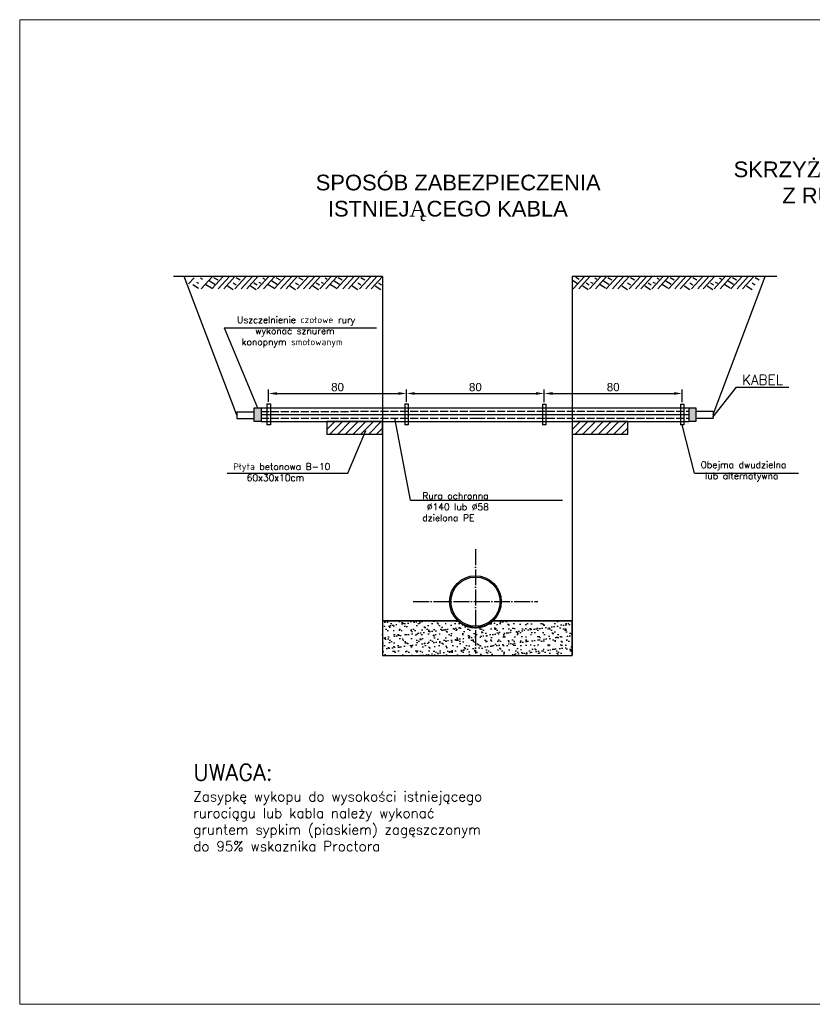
# Model space of a CAD drawing. Header units: millimetres. Extents: x 5659 to 8684, y 1431 to 2118.
# Tile 49 of 53: x 7356 to 7595, y 1821 to 2118. Entities that reach past the tile are written whole.
import ezdxf

# ---------------------------------------------------------------- set-up
doc = ezdxf.new("R2010")
doc.units = ezdxf.units.MM
doc.linetypes.add('ACAD_ISO02W100', pattern=[15, 12, -3])
doc.linetypes.add('ACAD_ISO04W100', pattern=[30, 24, -3, 0, -3])
doc.layers.get('Defpoints').update_dxf_attribs({"color": 1, "lineweight": 13})
doc.layers.add('cienka', color=7, linetype='Continuous')
doc.layers.add('WYMIAR', color=7, linetype='Continuous', lineweight=15)
doc.styles.add('romans', font='simplex.shx')
doc.styles.get("Standard").update_dxf_attribs({"font": 'arial.ttf'})
doc.dimstyles.new('ISO-25', dxfattribs={"dimtxt": 2.5, "dimasz": 2.5, "dimexe": 1.25, "dimexo": 0.625, "dimtad": 1, "dimtxsty": 'Standard', "dimcen": 2.5, "dimadec": 0, "dimazin": 0, "dimtfac": 1, "dimtmove": 0, "dimatfit": 3, "dimfxl": 0, "dimarcsym": 0})

# ---------------------------------------------------------------- blocks, each defined once
blk = doc.blocks.new('*D2')
at = {"layer": 'cienka', "color": 0, "lineweight": -2, "transparency": 16777216}
for p, q in [((7472.99, 2002.9), (7472.99, 2006.69)), ((7475.49, 2005.44), (7512.05, 2005.44)), ((7514.55, 2002.8), (7514.55, 2006.69))]:
    blk.add_line(p, q, dxfattribs=at)
at = {"layer": 'cienka', "color": 0, "transparency": 16777216}
for points in [[(7475.49, 2005.86), (7475.49, 2005.03), (7472.99, 2005.44)], [(7512.05, 2005.86), (7512.05, 2005.03), (7514.55, 2005.44)]]:
    blk.add_solid(points, dxfattribs=at)
at = {"layer": 'Defpoints', "color": 0, "transparency": 16777216}
for p in [(7514.55, 2005.44), (7472.99, 2002.27), (7514.55, 2002.18)]:
    blk.add_point(p, dxfattribs=at)
at = {"layer": 'cienka', "color": 0, "transparency": 16777216, "insert": (7493.77, 2007.35), "char_height": 2.5, "attachment_point": 5}
blk.add_mtext('80', dxfattribs=at)
blk = doc.blocks.new('*D3')
at = {"layer": 'cienka', "color": 0, "lineweight": -2, "transparency": 16777216}
for p, q in [((7431.39, 2002.9), (7431.39, 2006.69)), ((7433.89, 2005.44), (7470.49, 2005.44)), ((7472.99, 2002.9), (7472.99, 2006.69))]:
    blk.add_line(p, q, dxfattribs=at)
at = {"layer": 'cienka', "color": 0, "transparency": 16777216}
for points in [[(7433.89, 2005.86), (7433.89, 2005.03), (7431.39, 2005.44)], [(7470.49, 2005.86), (7470.49, 2005.03), (7472.99, 2005.44)]]:
    blk.add_solid(points, dxfattribs=at)
at = {"layer": 'Defpoints', "color": 0, "transparency": 16777216}
for p in [(7472.99, 2005.44), (7431.39, 2002.27), (7472.99, 2002.27)]:
    blk.add_point(p, dxfattribs=at)
at = {"layer": 'cienka', "color": 0, "transparency": 16777216, "insert": (7452.19, 2007.35), "char_height": 2.5, "attachment_point": 5}
blk.add_mtext('80', dxfattribs=at)
blk = doc.blocks.new('*D4')
at = {"layer": 'cienka', "color": 0, "lineweight": -2, "transparency": 16777216}
for p, q in [((7514.55, 2002.8), (7514.55, 2006.69)), ((7517.05, 2005.44), (7553.65, 2005.44)), ((7556.15, 2002.8), (7556.15, 2006.69))]:
    blk.add_line(p, q, dxfattribs=at)
at = {"layer": 'cienka', "color": 0, "transparency": 16777216}
for points in [[(7517.05, 2005.86), (7517.05, 2005.03), (7514.55, 2005.44)], [(7553.65, 2005.86), (7553.65, 2005.03), (7556.15, 2005.44)]]:
    blk.add_solid(points, dxfattribs=at)
at = {"layer": 'Defpoints', "color": 0, "transparency": 16777216}
for p in [(7556.15, 2005.44), (7514.55, 2002.18), (7556.15, 2002.18)]:
    blk.add_point(p, dxfattribs=at)
at = {"layer": 'cienka', "color": 0, "transparency": 16777216, "insert": (7535.35, 2007.35), "char_height": 2.5, "attachment_point": 5}
blk.add_mtext('80', dxfattribs=at)

msp = doc.modelspace()

# ---------------------------------------------------------------- hatches: boundary and pattern name
for points in [[(7427.036, 2001.137), (7429.116, 2001.137), (7429.116, 1996.977), (7427.036, 1996.977)], [(7558.23, 2001.137), (7560.31, 2001.137), (7560.31, 1996.977), (7558.23, 1996.977)]]:
    msp.add_hatch(color=0).paths.add_polyline_path(points)
h = msp.add_hatch()
h.set_pattern_fill('AR-SAND', color=0, scale=0.052, style=0)
h.set_pattern_definition([(37.5, (5131.9926, 2479.44), (-0.0832016, 2.5449488), [0, -2.007616, 0, -2.24536, 0, -2.1463]), (7.5, (5131.9926, 2479.44), (2.337521, 3.7274905), [0, -1.083056, 0, -1.809496, 0, -0.69342]), (327.5, (5130.368, 2479.44), (4.1131603, 0.0074734), [0, -0.6604, 0, -2.37744, 0, -3.10388]), (317.5, (5130.368, 2479.44), (3.9704936, 1.1592325), [0, -0.3302, 0, -1.558544, 0, -1.78308])])
edge = h.paths.add_edge_path()
edge.add_line((7488.505, 1936.836), (7465.748, 1936.836))
edge.add_line((7465.748, 1936.836), (7465.748, 1926.436))
edge.add_line((7465.748, 1926.436), (7522.948, 1926.436))
edge.add_line((7522.948, 1926.436), (7522.948, 1936.836))
edge.add_line((7522.948, 1936.836), (7499.133, 1936.836))
edge.add_arc((7493.819, 1942.546), 7.8, 227.05945, 312.94055, ccw=False)
at = {"layer": 'cienka'}
h = msp.add_hatch(dxfattribs=at)
h.set_pattern_fill('ANSI31', color=0, scale=0.52, style=0)
h.set_pattern_definition([(45, (5131.9926, 2479.44), (-1.1674333, 1.1674333), [])])
h.paths.add_polyline_path([(7465.748, 1996.977), (7448.967, 1996.977), (7448.967, 1993.177), (7465.748, 1993.177)])
h = msp.add_hatch(dxfattribs=at)
h.set_pattern_fill('ANSI31', color=0, scale=0.52, style=0)
h.set_pattern_definition([(45, (5205.9733, 2479.44), (-1.1674333, 1.1674333), [])])
h.paths.add_polyline_path([(7539.729, 1996.977), (7522.948, 1996.977), (7522.948, 1993.177), (7539.729, 1993.177)])

# ---------------------------------------------------------------- linework, layer by layer
at = {"color": 0}
for p, q in [((7465.748, 2040.757), (7402.692, 2040.757)), ((7465.748, 2040.757), (7465.748, 1926.436)), ((7522.948, 2040.757), (7522.948, 1926.436)), ((7584.693, 2040.757), (7522.948, 2040.757)), ((7584.693, 2040.757), (7522.948, 2040.757)), ((7522.948, 2015.088), (7522.948, 1926.436)), ((7430.872, 2002.272), (7430.872, 1996.032)), ((7430.872, 2002.272), (7431.912, 2002.272)), ((7431.912, 2002.272), (7431.912, 1996.032)), ((7472.472, 2002.272), (7472.472, 1996.032)), ((7472.472, 2002.272), (7473.512, 2002.272)), ((7473.512, 2002.272), (7473.512, 1996.032)), ((7514.028, 2002.177), (7514.028, 1995.937)), ((7514.028, 2002.177), (7515.068, 2002.177)), ((7515.068, 2002.177), (7515.068, 1995.937)), ((7555.628, 2002.177), (7555.628, 1995.937)), ((7555.628, 2002.177), (7556.668, 2002.177)), ((7556.668, 2002.177), (7556.668, 1995.937)), ((7421.836, 1999.952), (7427.036, 1999.952)), ((7421.836, 1999.952), (7421.836, 1997.872)), ((7429.116, 2001.137), (7494.348, 2001.137)), ((7429.116, 1999.057), (7494.348, 1999.057)), ((7465.748, 2001.137), (7522.948, 2001.137)), ((7465.748, 1999.057), (7522.948, 1999.057)), ((7494.348, 2001.137), (7558.23, 2001.137)), ((7494.348, 1999.057), (7558.23, 1999.057)), ((7560.31, 2000.097), (7565.51, 2000.097)), ((7565.51, 2000.097), (7565.51, 1998.017)), ((7421.836, 1997.872), (7427.036, 1997.872)), ((7429.116, 1996.977), (7494.348, 1996.977)), ((7431.912, 1996.032), (7430.872, 1996.032)), ((7465.748, 1996.977), (7522.948, 1996.977)), ((7473.512, 1996.032), (7472.472, 1996.032)), ((7494.348, 1996.977), (7558.23, 1996.977)), ((7515.068, 1995.937), (7514.028, 1995.937)), ((7556.668, 1995.937), (7555.628, 1995.937)), ((7560.31, 1998.017), (7565.51, 1998.017)), ((7465.748, 1936.836), (7488.505, 1936.836)), ((7488.505, 1936.836), (7465.748, 1936.836)), ((7465.748, 1936.836), (7465.748, 1926.436)), ((7499.133, 1936.836), (7522.948, 1936.836)), ((7522.948, 1936.836), (7499.133, 1936.836)), ((7522.948, 1926.436), (7522.948, 1936.836)), ((7465.748, 1926.436), (7522.948, 1926.436)), ((7465.748, 1926.436), (7522.948, 1926.436))]:
    msp.add_line(p, q, dxfattribs=at)
for points in [[(7427.036, 2001.137), (7429.116, 2001.137), (7429.116, 1996.977), (7427.036, 1996.977)], [(7558.23, 2001.137), (7560.31, 2001.137), (7560.31, 1996.977), (7558.23, 1996.977)], [(7465.748, 1996.977), (7448.967, 1996.977), (7448.967, 1993.177), (7465.748, 1993.177)], [(7539.729, 1996.977), (7522.948, 1996.977), (7522.948, 1993.177), (7539.729, 1993.177)]]:
    msp.add_lwpolyline(points, close=True, dxfattribs=at)
for radius in [7.8, 7.41]:
    msp.add_circle((7493.792, 1942.652), radius, dxfattribs=at)
msp.add_arc((7493.819, 1942.546), 7.8, 227.05945, 312.94055, dxfattribs=at)
at = {"layer": 'cienka', "color": 0}
for p, q in [((7421.836, 1998.912), (7405.911, 2040.757)), ((7414.425, 2040.757), (7411.05, 2037.023)), ((7417.674, 2040.757), (7414.299, 2037.023)), ((7414.787, 2040.468), (7416.017, 2039.731)), ((7419.544, 2040.757), (7416.169, 2037.023)), ((7421.21, 2040.757), (7417.834, 2037.023)), ((7424.604, 2040.757), (7421.229, 2037.023)), ((7421.622, 2040.468), (7422.852, 2039.731)), ((7426.475, 2040.757), (7423.099, 2037.023)), ((7428.14, 2040.757), (7424.765, 2037.023)), ((7431.441, 2040.757), (7428.066, 2037.023)), ((7433.238, 2040.757), (7429.862, 2037.023)), ((7436.486, 2040.757), (7433.111, 2037.023)), ((7433.599, 2040.468), (7434.829, 2039.731)), ((7438.356, 2040.757), (7434.981, 2037.023)), ((7440.022, 2040.757), (7436.646, 2037.023)), ((7443.416, 2040.757), (7440.041, 2037.023)), ((7440.434, 2040.468), (7441.664, 2039.731)), ((7445.287, 2040.757), (7441.911, 2037.023)), ((7446.952, 2040.757), (7443.577, 2037.023)), ((7450.237, 2040.757), (7446.862, 2037.023)), ((7452.034, 2040.757), (7448.659, 2037.023)), ((7455.282, 2040.757), (7451.907, 2037.023)), ((7452.395, 2040.468), (7453.625, 2039.731)), ((7457.153, 2040.757), (7453.777, 2037.023)), ((7458.818, 2040.757), (7455.443, 2037.023)), ((7462.213, 2040.757), (7458.837, 2037.023)), ((7459.23, 2040.468), (7460.46, 2039.731)), ((7464.083, 2040.757), (7460.708, 2037.023)), ((7465.748, 2040.757), (7462.373, 2037.023)), ((7526.679, 2040.757), (7523.304, 2037.023)), ((7524.122, 2040.535), (7525.049, 2039.893)), ((7528.345, 2040.757), (7524.969, 2037.023)), ((7531.574, 2040.757), (7528.199, 2037.023)), ((7533.371, 2040.757), (7529.995, 2037.023)), ((7536.619, 2040.757), (7533.244, 2037.023)), ((7533.732, 2040.468), (7534.962, 2039.731)), ((7538.49, 2040.757), (7535.114, 2037.023)), ((7540.155, 2040.757), (7536.779, 2037.023)), ((7543.55, 2040.757), (7540.174, 2037.023)), ((7540.567, 2040.468), (7541.797, 2039.731)), ((7545.42, 2040.757), (7542.045, 2037.023)), ((7547.085, 2040.757), (7543.71, 2037.023)), ((7550.386, 2040.757), (7547.011, 2037.023)), ((7552.183, 2040.757), (7548.807, 2037.023)), ((7555.431, 2040.757), (7552.056, 2037.023)), ((7552.544, 2040.468), (7553.774, 2039.731)), ((7557.302, 2040.757), (7553.926, 2037.023)), ((7558.967, 2040.757), (7555.591, 2037.023)), ((7562.362, 2040.757), (7558.986, 2037.023)), ((7559.379, 2040.468), (7560.609, 2039.731)), ((7564.232, 2040.757), (7560.857, 2037.023)), ((7565.897, 2040.757), (7562.522, 2037.023)), ((7565.51, 1999.057), (7581.203, 2040.757)), ((7569.182, 2040.757), (7565.807, 2037.023)), ((7570.979, 2040.757), (7567.604, 2037.023)), ((7574.228, 2040.757), (7570.852, 2037.023)), ((7571.341, 2040.468), (7572.571, 2039.731)), ((7576.098, 2040.757), (7572.723, 2037.023)), ((7577.763, 2040.757), (7574.388, 2037.023)), ((7578.175, 2040.468), (7579.405, 2039.731)), ((7408.934, 2040.374), (7407.246, 2038.507)), ((7408.548, 2038.316), (7410.213, 2037.257)), ((7409.584, 2039.05), (7410.246, 2038.691)), ((7410.852, 2040.336), (7411.476, 2039.939)), ((7412.479, 2038.294), (7414.125, 2037.349)), ((7413.519, 2039.447), (7415.128, 2038.464)), ((7419.025, 2037.916), (7420.69, 2036.857)), ((7420.699, 2038.842), (7421.626, 2038.2)), ((7425.956, 2037.916), (7427.621, 2036.857)), ((7426.958, 2038.842), (7427.886, 2038.2)), ((7428.396, 2039.05), (7429.058, 2038.691)), ((7429.664, 2040.336), (7430.288, 2039.939)), ((7431.291, 2038.294), (7432.937, 2037.349)), ((7432.331, 2039.447), (7433.94, 2038.464)), ((7437.837, 2037.916), (7439.502, 2036.857)), ((7439.511, 2038.842), (7440.438, 2038.2)), ((7444.768, 2037.916), (7446.433, 2036.857)), ((7445.77, 2038.842), (7446.698, 2038.2)), ((7447.192, 2039.05), (7447.854, 2038.691)), ((7448.46, 2040.336), (7449.084, 2039.939)), ((7450.087, 2038.294), (7451.733, 2037.349)), ((7451.128, 2039.447), (7452.736, 2038.464)), ((7456.634, 2037.916), (7458.299, 2036.857)), ((7458.308, 2038.842), (7459.235, 2038.2)), ((7463.564, 2037.916), (7465.229, 2036.857)), ((7464.567, 2038.842), (7465.494, 2038.2)), ((7523.119, 2039.609), (7524.784, 2038.55)), ((7526.16, 2037.916), (7527.825, 2036.857)), ((7527.163, 2038.842), (7528.09, 2038.2)), ((7528.529, 2039.05), (7529.191, 2038.691)), ((7529.797, 2040.336), (7530.421, 2039.939)), ((7531.424, 2038.294), (7533.07, 2037.349)), ((7532.465, 2039.447), (7534.073, 2038.464)), ((7537.971, 2037.916), (7539.636, 2036.857)), ((7539.645, 2038.842), (7540.572, 2038.2)), ((7544.901, 2037.916), (7546.566, 2036.857)), ((7545.904, 2038.842), (7546.831, 2038.2)), ((7547.341, 2039.05), (7548.003, 2038.691)), ((7548.609, 2040.336), (7549.233, 2039.939)), ((7550.236, 2038.294), (7551.882, 2037.349)), ((7551.277, 2039.447), (7552.885, 2038.464)), ((7556.783, 2037.916), (7558.448, 2036.857)), ((7558.457, 2038.842), (7559.384, 2038.2)), ((7563.713, 2037.916), (7565.378, 2036.857)), ((7564.716, 2038.842), (7565.643, 2038.2)), ((7566.137, 2039.05), (7566.8, 2038.691)), ((7567.405, 2040.336), (7568.03, 2039.939)), ((7569.032, 2038.294), (7570.678, 2037.349)), ((7570.073, 2039.447), (7571.681, 2038.464)), ((7575.579, 2037.916), (7577.244, 2036.857)), ((7577.253, 2038.842), (7578.18, 2038.2)), ((7418.023, 2025.29), (7428.076, 2001.137)), ((7572.455, 2007.309), (7565.263, 1998.309)), ((7474.17, 1973.218), (7469.48, 1998.011)), ((7559.899, 1981.455), (7556.148, 1995.937)), ((7455.282, 1981.455), (7460.681, 1994.257))]:
    msp.add_line(p, q, dxfattribs=at)
at = {"layer": 'cienka', "color": 0, "linetype": 'ACAD_ISO02W100', "ltscale": 0.2}
for p, q in [((7429.116, 2000.031), (7494.348, 2000.097)), ((7494.348, 2000.097), (7558.23, 2000.097)), ((7429.116, 1998.001), (7494.348, 1998.017)), ((7494.348, 1998.017), (7558.23, 1998.017))]:
    msp.add_line(p, q, dxfattribs=at)
at = {"layer": 'cienka', "color": 0, "linetype": 'ACAD_ISO04W100', "ltscale": 0.2}
for p, q in [((7493.792, 1958.479), (7493.792, 1927.001)), ((7474.992, 1942.74), (7512.593, 1942.74))]:
    msp.add_line(p, q, dxfattribs=at)
at = {"layer": 'cienka', "color": 0}
for points in [[(7418.023, 2025.29), (7418.023, 2025.29), (7463.905, 2025.29)], [(7572.455, 2007.309), (7572.455, 2007.309), (7588.367, 2007.309)], [(7418.867, 1981.455), (7418.867, 1981.455), (7455.282, 1981.455)], [(7559.899, 1981.455), (7559.899, 1981.455), (7591.227, 1981.455)], [(7474.17, 1973.218), (7474.17, 1973.218), (7520.052, 1973.218)]]:
    msp.add_lwpolyline(points, dxfattribs=at)
at = {"layer": 'WYMIAR'}
msp.add_lwpolyline([(7356.282, 1821.193), (7776.282, 1821.193), (7776.282, 2118.193), (7356.282, 2118.193)], close=True, dxfattribs=at)

# ---------------------------------------------------------------- texts
at = {"color": 0, "lineweight": 25, "char_height": 4.732, "width": 243.41289, "attachment_point": 1}
for s, insert in [('SKRZY{\\fTimes New Roman|b0|i0|c238|p18;Ż}OWANIE PROJEKTOWANEGO RUROCI{\\fTimes New Roman|b0|i0|c238|p18;Ą}GU \\P        Z RUROCI{\\fTimes New Roman|b0|i0|c238|p18;Ą}GIEM ISTNIEJ{\\fTimes New Roman|b0|i0|c238|p18;Ą}CYM \\P\\P     ', (7571.686, 2075.424)), ('SPOSÓB ZABEZPIECZENIA \\P  ISTNIEJ{\\fTimes New Roman|b0|i0|c238|p18;Ą}CEGO KABLA\\P\\P     ', (7445.607, 2071.441))]:
    msp.add_mtext(s, dxfattribs=dict(at, insert=insert))
at = {"layer": 'cienka', "color": 0, "attachment_point": 7, "style": 'romans'}
for s, insert, char_height in [('Uszczelnienie czołowe rury\\P    wykonać sznurem\\P konopnym smołowanym\\P    ', (7421.883, 2015.989), 2), ('KABEL\\P   \\P    ', (7574.215, 1998.075), 3), ('Płyta betonowa B-10\\P   60x30x10cm\\P    ', (7420.684, 1975.707), 2), ('Obejma dwudzielna\\P lub alternatywna\\P   \\P    ', (7561.717, 1972.265), 2), ('{\\H1.65x;UWAGA:}\\PZasypkę wykopu do wysokości istniejącego\\Prurociągu lub kabla należy wykonać\\Pgruntem sypkim (piaskiem) zagęszczonym\\Pdo 95% wskaznika Proctora\\P\\P    ', (7408.659, 1857.386), 3)]:
    msp.add_mtext(s, dxfattribs=dict(at, insert=insert, char_height=char_height))
at = {"layer": 'cienka', "color": 0, "insert": (7477.775, 1960.233), "char_height": 2, "width": 37.42728, "attachment_point": 7, "style": 'romans'}
msp.add_mtext('Rura ochronna \\P %%C140 lub %%C58 \\Pdzielona PE\\P   \\P    ', dxfattribs=at)

# ---------------------------------------------------------------- dimensions: what is measured, and where the dimension line sits
at = {"layer": 'cienka', "color": 0}
for base, p1, p2, picture, middle in [((7472.992, 2005.444), (7431.392, 2002.272), (7472.992, 2002.272), '*D3', (7452.192, 2007.346)), ((7514.548, 2005.444), (7472.992, 2002.272), (7514.548, 2002.177), '*D2', (7493.77, 2007.346)), ((7556.148, 2005.444), (7514.548, 2002.177), (7556.148, 2002.177), '*D4', (7535.348, 2007.346))]:
    dim = msp.add_linear_dim(base=base, p1=p1, p2=p2, text='80', dimstyle='ISO-25', dxfattribs=at)
    dim.commit()
    dim.dimension.update_dxf_attribs({"geometry": picture, "text_midpoint": middle})

doc.saveas('drawing.dxf')
